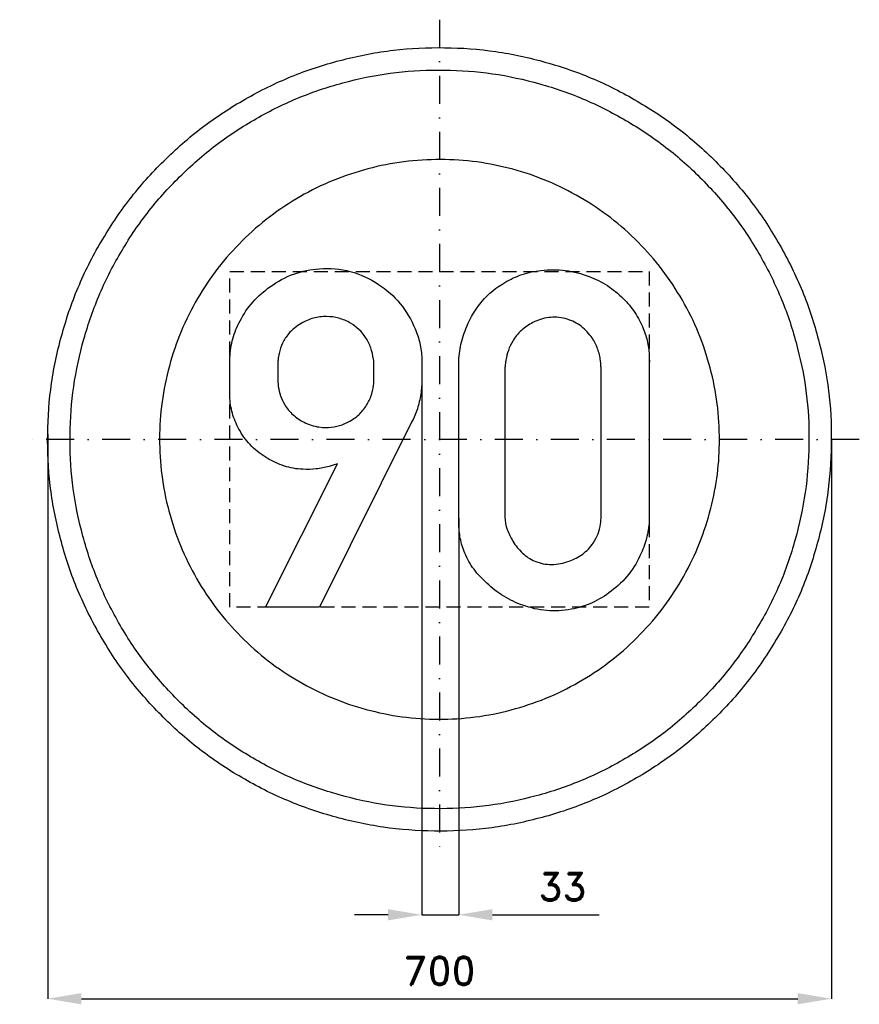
# Model space of a CAD drawing. Header units: millimetres. Extents: x -375 to 375, y -505 to 375.
import ezdxf

# ---------------------------------------------------------------- set-up
doc = ezdxf.new("R2010")
doc.units = ezdxf.units.MM
doc.header["$LTSCALE"] = 5
doc.linetypes.add('ČERCHOVANÁX2', pattern=[2, 1, -0.5, 0, -0.5])
doc.linetypes.add('ČÁRKOVANÁX2', pattern=[1.5, 1, -0.5])
doc.layers.add('Kóty', color=2, linetype='Continuous')
doc.layers.add('Značka', color=7, linetype='Continuous')
doc.styles.get("Standard").update_dxf_attribs({"font": 'romand.shx', "height": 25})
doc.dimstyles.get("Standard").update_dxf_attribs({"dimtxt": 25, "dimasz": 30, "dimexe": 0.18, "dimexo": 0.0625, "dimgap": 12.5, "dimtad": 1, "dimdec": 0, "dimzin": 0, "dimdsep": 46, "dimtxsty": 'Standard', "dimcen": 0.09, "dimadec": 0, "dimazin": 0, "dimtfac": 1, "dimtdec": 0, "dimtofl": 0, "dimtmove": 0, "dimatfit": 3, "dimfxl": 1, "dimtolj": 1, "dimtzin": 0, "dimarcsym": 0})

# ---------------------------------------------------------------- blocks, each defined once
blk = doc.blocks.new('*D2')
at = {"layer": 'Defpoints', "color": 0, "transparency": 16777216}
for p in [(-349.92, 4.7), (350.05, 0.12), (350.05, -499.82)]:
    blk.add_point(p, dxfattribs=at)
at = {"layer": 'Kóty', "color": 0, "lineweight": -2, "transparency": 16777216}
for p, q in [((-349.92, 4.64), (-349.92, -500)), ((350.05, 0.06), (350.05, -500)), ((-319.92, -499.82), (320.05, -499.82))]:
    blk.add_line(p, q, dxfattribs=at)
at = {"layer": 'Kóty', "color": 0, "transparency": 16777216}
for points in [[(-319.92, -494.82), (-319.92, -504.82), (-349.92, -499.82)], [(320.05, -494.82), (320.05, -504.82), (350.05, -499.82)]]:
    blk.add_solid(points, dxfattribs=at)
at = {"layer": 'Kóty', "color": 0, "transparency": 16777216, "insert": (0.06, -474.82), "char_height": 25, "attachment_point": 5}
blk.add_mtext('\\A1;700', dxfattribs=at)

msp = doc.modelspace()

# ---------------------------------------------------------------- linework, layer by layer
at = {"layer": 'Kóty'}
for p, q in [((-15.89, 47.91), (-15.89, -425)), ((17.15, -70.29), (17.22, -425)), ((-45.89, -424.82), (-75.89, -424.82)), ((47.22, -424.82), (142.69, -424.82))]:
    msp.add_line(p, q, dxfattribs=at)
msp.add_lwpolyline([(-15.89, -424.82), (17.22, -424.82)], dxfattribs=at)
for points in [[(-45.89, -419.82), (-45.89, -429.82), (-15.89, -424.82)], [(47.22, -419.82), (47.22, -429.82), (17.22, -424.82)]]:
    msp.add_solid(points, dxfattribs=at)
at = {"layer": 'Značka', "color": 6, "linetype": 'ČERCHOVANÁX2', "lineweight": 25, "ltscale": 5}
for p, q in [((0, 375), (0, -375)), ((375, 0), (-375, 0))]:
    msp.add_line(p, q, dxfattribs=at)
at = {"layer": 'Značka', "color": 5}
for points in [[(350, 0, -0.001625), (349.99, -2.29), (349.97, -4.58, -0.032168), (346.49, -50.21, -0.035721), (336.86, -95, -0.036668), (321.83, -138.26, -0.034758), (300.79, -178.95, -0.034053), (274.96, -216.77, -0.034445), (244.23, -250.71, -0.03455), (209.51, -280.56, -0.03444), (171.02, -305.37, -0.034409), (129.75, -325.22, -0.034438), (86.15, -339.23, -0.034425), (41.16, -347.72, -0.034424), (-4.58, -349.97, -0.034419), (-50.24, -346.53, -0.034407), (-95, -336.86, -0.034408), (-138.22, -321.72, -0.034422), (-178.95, -300.79, -0.034412), (-216.78, -274.98, -0.034416), (-250.71, -244.23, -0.03441), (-280.56, -209.5, -0.03441), (-305.37, -171.02, -0.034415), (-325.22, -129.75, -0.034415), (-339.23, -86.15, -0.034419), (-347.72, -41.16, -0.034415), (-349.97, 4.58, -0.034418), (-346.53, 50.24, -0.034417), (-336.86, 95, -0.034422), (-321.72, 138.22, -0.034426), (-300.79, 178.95, -0.03442), (-274.98, 216.78, -0.034413), (-244.23, 250.71, -0.034403), (-209.5, 280.56, -0.034421), (-171.02, 305.37, -0.034408), (-129.75, 325.22, -0.034417), (-86.15, 339.23, -0.034422), (-41.16, 347.72, -0.034424), (4.58, 349.97, -0.034419), (50.24, 346.53, -0.034406), (95, 336.86, -0.034428), (138.22, 321.71, -0.034446), (178.95, 300.79, -0.03443), (216.77, 274.98, -0.034407), (250.71, 244.23, -0.034396), (280.57, 209.5, -0.034484), (305.37, 171.02, -0.034412), (325.2, 129.76, -0.034079), (339.23, 86.15, -0.032792), (347.51, 43.38, -0.034265), (350, 0)], [(-155.51, -150), (-91.12, -21.78), (-94.84, -23), (-98.57, -24.12, -0.039147), (-110.24, -26.46, -0.046066), (-122.17, -26.78, -0.066123), (-138.59, -23.85, -0.062039), (-153.82, -16.84, -0.064426), (-167.61, -6.26, -0.067461), (-178.16, 7.53, -0.060685), (-184.48, 21.54, -0.062898), (-187.19, 36.56), (-187.3, 38.23), (-187.38, 39.91), (-187.35, 68.91, -0.001608), (-187.32, 71.03, -0.00528), (-187.26, 73.16, -0.057639), (-184.57, 89.97, -0.056045), (-178.12, 105.84, -0.065498), (-166.57, 122.87, -0.061121), (-151.1, 136.5, -0.069346), (-130.23, 147.64, -0.074466), (-107.1, 152.44, -0.086576), (-79.69, 149.98, -0.085305), (-54.6, 138.5, -0.080121), (-35.12, 121.19, -0.076167), (-21.88, 98.78, -0.044539), (-17.53, 85.87, -0.055026), (-15.82, 72.5, -0.006141), (-15.78, 70.67, -0.00187), (-15.78, 68.84), (-15.82, 48.78), (-15.97, 47.16), (-16.12, 45.53, -0.015211), (-17.03, 38.73, -0.023904), (-18.44, 32.03, -0.024164), (-20.31, 25.89, -0.019852), (-22.69, 19.94), (-23.61, 17.88), (-24.57, 15.84), (-107.07, -150), (-155.51, -150)], [(17.22, 63.13, -0.001817), (17.19, 65.81, -0.005814), (17.22, 68.5, -0.049027), (19.18, 84.9, -0.05002), (24.38, 100.75, -0.079573), (38.14, 123.39, -0.089114), (58.4, 140.16, -0.05985), (73.9, 147.33, -0.052068), (90.65, 150.91, -0.062048), (112.49, 150.93, -0.064535), (133.62, 145.53, -0.055473), (149.95, 137.36, -0.055491), (164.09, 125.81, -0.051088), (174.47, 113.33, -0.054858), (181.99, 98.97, -0.045245), (185.84, 86.64, -0.045995), (187.38, 73.88, -0.012228), (187.44, 69.41, -0.004148), (187.38, 64.94), (187.36, -65.81, -0.002362), (187.39, -68.5, -0.006722), (187.38, -71.19, -0.051812), (185.35, -86.74, -0.049673), (180.22, -101.66, -0.066782), (169.03, -120.43, -0.06587), (153.34, -135.66, -0.061078), (136.43, -145.97, -0.064137), (117.52, -151.78, -0.069704), (95.77, -152.94, -0.067493), (74.52, -148.22, -0.05683), (57.39, -140.11, -0.049583), (42.27, -128.5, -0.048043), (30.85, -116.12, -0.065823), (22.59, -101.66, -0.054774), (18.6, -88.5, -0.042348), (17.22, -74.78, -0.009335), (17.15, -70.29, -0.003056), (17.22, -65.81), (17.22, 63.13)], [(-58.62, 51.16), (-58.6, 69.06), (-58.78, 70.41), (-58.98, 71.75, 0.046164), (-61.43, 81.79, 0.065947), (-66.01, 91, 0.065643), (-71.97, 98.23, 0.05898), (-79.57, 103.81, 0.067307), (-89.82, 108.22, 0.069344), (-100.85, 109.72, 0.072111), (-112.61, 108.28, 0.068723), (-123.51, 103.66, 0.044965), (-129.61, 99.49, 0.047767), (-134.82, 94.28, 0.063416), (-140.19, 86.04, 0.065702), (-143.28, 76.75, 0.021288), (-143.97, 72.83, 0.007187), (-144.41, 68.88), (-144.44, 51.47), (-144.26, 49.34), (-144.01, 47.22, 0.051312), (-141.98, 38.82, 0.055493), (-138.19, 31, 0.075004), (-130.78, 21.9, 0.072362), (-121.03, 15.31, 0.044141), (-114.52, 12.59, 0.043818), (-107.67, 11.06), (-104.65, 10.73), (-101.62, 10.63, 0.057486), (-91.78, 11.72, 0.06079), (-82.41, 15.09, 0.069275), (-73.18, 21.07, 0.070535), (-65.94, 29.34, 0.064077), (-61.26, 38.41, 0.060792), (-58.94, 48.28), (-58.78, 49.72), (-58.62, 51.16)], [(58.4, 63.13), (58.4, -65.81, 0.003528), (58.38, -67.61, 0.00952), (58.4, -69.41, 0.073845), (60.51, -80.51, 0.059513), (65.56, -90.91, 0.070766), (74.06, -101.59, 0.094595), (85.27, -108.81, 0.108482), (100.28, -111.78, 0.087587), (115.72, -108.81, 0.078166), (127.92, -102.47, 0.088143), (137.22, -92.69, 0.061818), (141.59, -84.51, 0.061164), (143.84, -75.56, 0.025137), (144.27, -70.7, 0.008301), (144.38, -65.81), (144.36, 63.13, 0.00543), (144.09, 67.37, 0.016501), (143.62, 71.59, 0.058277), (140.78, 82.15, 0.064715), (135.43, 91.78, 0.088126), (125.26, 102.02, 0.097895), (112.15, 107.91, 0.099832), (97.56, 108.82, 0.088286), (83.49, 104.34, 0.074176), (73.14, 97.31, 0.07568), (65.4, 87.66, 0.052645), (61.53, 79.54, 0.046062), (59.34, 70.84, 0.014342), (58.8, 66.99, 0.004775), (58.4, 63.13)]]:
    msp.add_lwpolyline(points, format="xyb", dxfattribs=at)
at = {"layer": 'Značka', "color": 1}
for points in [[(330, 0, -0.001639), (329.99, -2.16), (329.97, -4.32, -0.032167), (326.69, -47.34, -0.035725), (317.61, -89.58, -0.036665), (303.44, -130.36, -0.034751), (283.6, -168.73, -0.034042), (259.25, -204.39, -0.034442), (230.27, -236.38, -0.034571), (197.54, -264.53, -0.03443), (161.24, -287.92, -0.034374), (122.33, -306.64, -0.034411), (81.23, -319.85, -0.034418), (38.8, -327.85, -0.034426), (-4.32, -329.97, -0.03444), (-47.37, -326.73, -0.034411), (-89.58, -317.61, -0.034427), (-130.32, -303.33, -0.034405), (-168.73, -283.6, -0.034412), (-204.39, -259.27, -0.034408), (-236.38, -230.27, -0.034409), (-264.53, -197.53, -0.034412), (-287.92, -161.25, -0.034422), (-306.64, -122.34, -0.034411), (-319.85, -81.23, -0.034422), (-327.85, -38.8, -0.034418), (-329.97, 4.32, -0.034417), (-326.73, 47.37, -0.034418), (-317.61, 89.58, -0.03442), (-303.33, 130.32, -0.034415), (-283.6, 168.73, -0.034423), (-259.27, 204.39, -0.034424), (-230.27, 236.38, -0.034421), (-197.53, 264.53, -0.034409), (-161.25, 287.92, -0.034412), (-122.34, 306.64, -0.034389), (-81.23, 319.85, -0.034393), (-38.8, 327.85, -0.034404), (4.32, 329.97, -0.03444), (47.37, 326.73, -0.03441), (89.57, 317.61, -0.034384), (130.32, 303.33, -0.03441), (168.73, 283.6, -0.034394), (204.39, 259.27, -0.034399), (236.38, 230.27, -0.034424), (264.53, 197.53, -0.034483), (287.92, 161.25, -0.034408), (306.62, 122.35, -0.034074), (319.85, 81.23, -0.03279), (327.65, 40.91, -0.034264), (330, 0)], [(250, 0), (249.99, 1.64), (249.98, 3.27, 0.032168), (247.49, 35.86, 0.035728), (240.61, 67.86, 0.036668), (229.88, 98.76, 0.034741), (214.85, 127.82, 0.034042), (196.4, 154.84, 0.034443), (174.45, 179.08, 0.034576), (149.65, 200.4, 0.034421), (122.15, 218.12, 0.03439), (92.68, 232.3, 0.034462), (61.54, 242.31, 0.034437), (29.4, 248.37, 0.034411), (-3.27, 249.98, 0.03444), (-35.89, 247.52, 0.034403), (-67.86, 240.61, 0.034424), (-98.73, 229.8, 0.034444), (-127.82, 214.85, 0.034412), (-154.84, 196.41, 0.034406), (-179.08, 174.45, 0.034418), (-200.4, 149.65, 0.034424), (-218.12, 122.16, 0.034423), (-232.3, 92.68, 0.034408), (-242.31, 61.54, 0.034415), (-248.37, 29.4, 0.034416), (-249.98, -3.27, 0.034419), (-247.52, -35.89, 0.03441), (-240.61, -67.86, 0.034422), (-229.8, -98.73, 0.034408), (-214.85, -127.82, 0.034422), (-196.41, -154.84, 0.034445), (-174.45, -179.08, 0.034454), (-149.65, -200.4, 0.034443), (-122.16, -218.12, 0.034435), (-92.68, -232.3, 0.034433), (-61.54, -242.31, 0.034434), (-29.4, -248.37, 0.034411), (3.27, -249.98, 0.03444), (35.89, -247.52, 0.034402), (67.86, -240.61, 0.034424), (98.73, -229.8, 0.034396), (127.82, -214.85, 0.034388), (154.84, -196.42, 0.034402), (179.08, -174.45, 0.034419), (200.4, -149.64, 0.034468), (218.12, -122.16, 0.034418), (232.29, -92.69, 0.034087), (242.31, -61.54, 0.032786), (248.22, -30.99, 0.03426), (250, 0)]]:
    msp.add_lwpolyline(points, format="xyb", dxfattribs=at)
at = {"layer": 'Značka', "color": 6, "linetype": 'ČÁRKOVANÁX2', "ltscale": 2.5}
msp.add_lwpolyline([(-187.38, -150), (-187.38, 150), (187.38, 150), (187.38, -150), (-187.38, -150)], dxfattribs=at)

# ---------------------------------------------------------------- texts
at = {"layer": 'Kóty', "insert": (109.95, -399.82), "char_height": 25, "attachment_point": 5}
msp.add_mtext('\\A1;33', dxfattribs=at)

# ---------------------------------------------------------------- dimensions: what is measured, and where the dimension line sits
at = {"layer": 'Kóty'}
dim = msp.add_linear_dim(base=(350.05, -499.82), p1=(-349.92, 4.7), p2=(350.05, 0.12), dimstyle='Standard', dxfattribs=at)
dim.commit()
dim.dimension.update_dxf_attribs({"geometry": '*D2', "text_midpoint": (0.06, -474.82)})

doc.saveas('drawing.dxf')
